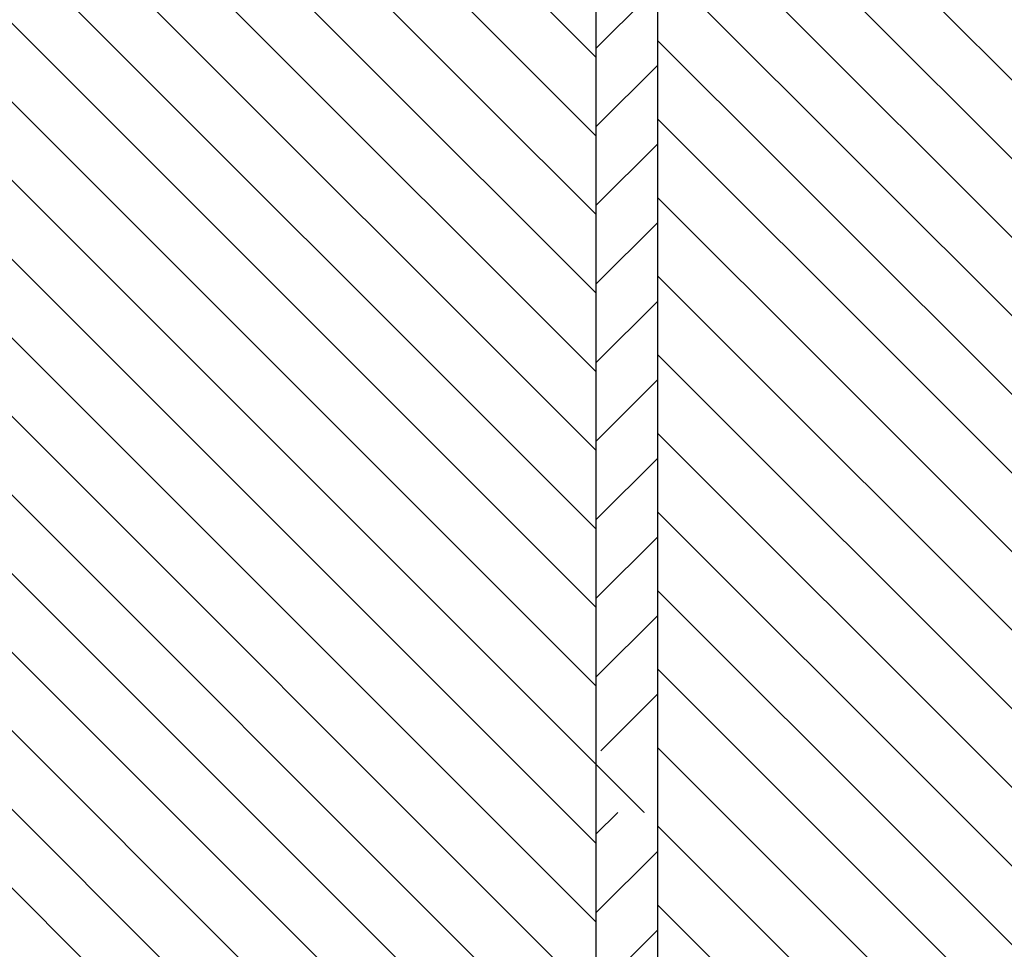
# Model space of a CAD drawing. Header units: millimetres. Extents: x -40276 to 214973, y -147941 to 35228.
# Tile 238 of 256: x -8785 to -7191, y 16017 to 17523. Entities that reach past the tile are written whole.
import ezdxf

# ---------------------------------------------------------------- set-up
doc = ezdxf.new("R2010")
doc.units = ezdxf.units.MM
doc.header["$MEASUREMENT"] = 0
doc.linetypes.add('Wipeout_Contour', pattern=[1000, 0, -1000])
for name, color, linetype in [('1._POHLED ZÁPADNÍ_2_0_plochy', 7, 'Continuous'), ('1._POHLED ZÁPADNÍ_2_Nové_Konstrukce - nosné', 7, 'Continuous'), ('1._POHLED ZÁPADNÍ_2_Nové_Výplně – Řezové', 7, 'Continuous')]:
    doc.layers.add(name, color=color, linetype=linetype)
pattern_1 = [(45, (0, 0), (-63.6396, 63.6396), [])]

msp = doc.modelspace()

# ---------------------------------------------------------------- hatches: boundary and pattern name
at = {"layer": '1._POHLED ZÁPADNÍ_2_0_plochy', "linetype": 'Continuous', "lineweight": 20, "true_color": 0xffaaaa}
h = msp.add_hatch(dxfattribs=at)
h.set_pattern_fill('Izolační_tvárnice_0002', color=21, style=0, pattern_type=2)
h.set_pattern_definition([(315, (-10360.18, 9405.31), (63.6396, 63.6396), [])])
h.paths.add_polyline_path([(-10906.3, 18690.2), (-10970.7, 9084.1), (-20311.4, 10009.9), (-20479.4, 269.7), (-242.3, 419.8), (-238.4, 17796)])

# ---------------------------------------------------------------- next in the draw order: wipeouts: each hides what was drawn before it
at = {"color": 254, "linetype": 'Wipeout_Contour', "lineweight": 0, "ltscale": 75593.817412}
msp.add_wipeout([(-7752.4, 16338.7), (-7752.4, 18078.9), (-7852.4, 18078.9), (-7852.4, 16338.7)], dxfattribs=at).dxf.layer = '1._POHLED ZÁPADNÍ_2_Nové_Výplně – Řezové'
at = {"color": 254, "linetype": 'Wipeout_Contour', "lineweight": 0, "ltscale": 70077.545808}
msp.add_wipeout([(-7852.4, 16238.7), (-7852.4, 15128.7), (-7752.4, 15129.9), (-7752.4, 16238.7)], dxfattribs=at).dxf.layer = '1._POHLED ZÁPADNÍ_2_Nové_Výplně – Řezové'

# ---------------------------------------------------------------- next in the draw order: hatches: boundary and pattern name
at = {"layer": '1._POHLED ZÁPADNÍ_2_Nové_Výplně – Řezové', "linetype": 'Continuous', "lineweight": 20, "true_color": 0xffaaaa}
h = msp.add_hatch(dxfattribs=at)
h.set_pattern_fill('Zdivo___lehčené_tvárnice_79', color=21, style=0, pattern_type=2)
h.set_pattern_definition(pattern_1)
h.paths.add_polyline_path([(-7752.4, 16338.7), (-7752.4, 18078.9), (-7852.4, 18078.9), (-7852.4, 16338.7)])
h = msp.add_hatch(dxfattribs=at)
h.set_pattern_fill('Zdivo___lehčené_tvárnice_79', color=21, style=0, pattern_type=2)
h.set_pattern_definition(pattern_1)
h.paths.add_polyline_path([(-7852.4, 16238.7), (-7852.4, 15128.7), (-7752.4, 15129.9), (-7752.4, 16238.7)])

# ---------------------------------------------------------------- next in the draw order: linework, layer by layer
at = {"layer": '1._POHLED ZÁPADNÍ_2_Nové_Konstrukce - nosné', "color": 1, "linetype": 'Continuous', "lineweight": 25, "flags": 128}
for points in [[(-7852.4, 18078.9), (-7852.4, 16238.7)], [(-7752.4, 16238.7), (-7752.4, 18078.9)], [(-7852.4, 16238.7), (-7852.4, 15128.7)], [(-7752.4, 15129.9), (-7752.4, 16238.7)]]:
    msp.add_lwpolyline(points, dxfattribs=at)

doc.saveas('drawing.dxf')
